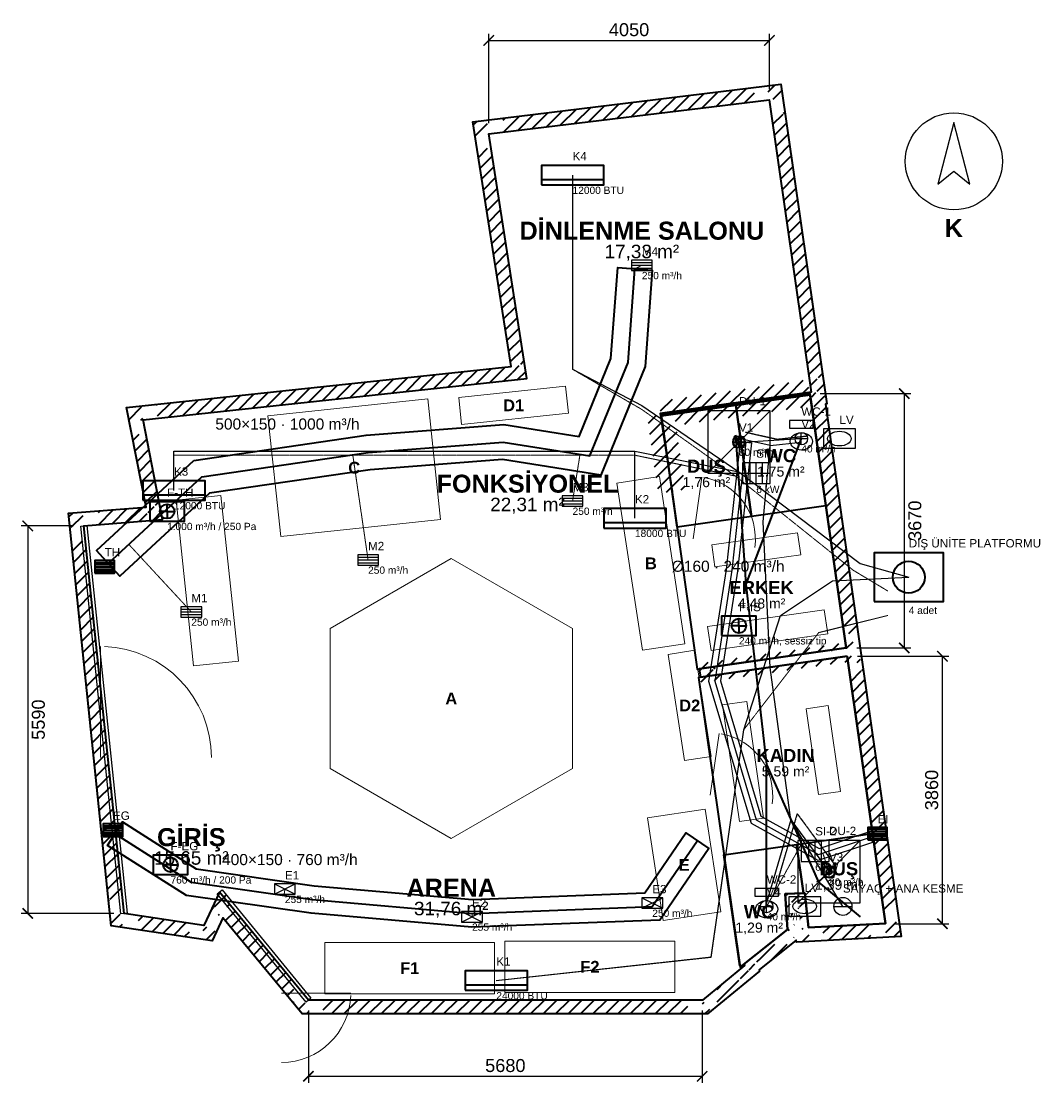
# Model space of a CAD drawing. Header units: millimetres. Extents: x -904 to 13833, y -1194 to 14122.
import ezdxf
from ezdxf.enums import TextEntityAlignment as Align

# ---------------------------------------------------------------- set-up
doc = ezdxf.new("R2010")
doc.units = ezdxf.units.MM
doc.linetypes.add('DASHED', pattern=[1.524, 1.27, -0.254])
for name, color, linetype, lineweight in [('A-CEPHE', 5, 'Continuous', 25), ('A-DUVAR-MEVCUT', 8, 'Continuous', 35), ('A-DUVAR-YENI', 1, 'Continuous', 35), ('A-EKIPMAN', 9, 'Continuous', 18), ('A-KAPI', 8, 'Continuous', 18), ('A-MOBILYA', 9, 'Continuous', 18), ('A-YAZI', 8, 'Continuous', 13), ('G-KUZEY', 7, 'Continuous', 25), ('G-OLCU', 7, 'Continuous', 13), ('M-HAVA-BESLEME', 3, 'Continuous', 35), ('M-HAVA-BRANSMAN', 3, 'DASHED', 18), ('M-HAVA-CIHAZ', 2, 'Continuous', 35), ('M-HAVA-EGZOZ', 1, 'Continuous', 35), ('M-HAVA-ISLAK', 6, 'Continuous', 25), ('M-HAVA-MENFEZ', 3, 'Continuous', 25), ('M-KLIMA-BAKIR', 4, 'Continuous', 25), ('M-KLIMA-DIS', 4, 'Continuous', 35), ('M-KLIMA-DRENAJ', 4, 'DASHED', 18), ('M-KLIMA-IC', 4, 'Continuous', 35), ('M-SIHHI-CIHAZ', 8, 'Continuous', 25), ('M-SIHHI-PIS', 8, 'Continuous', 35), ('M-SIHHI-SICAK', 30, 'DASHED', 25), ('M-SIHHI-TEMIZ', 5, 'Continuous', 25), ('M-YAZI', 7, 'Continuous', 13)]:
    doc.layers.add(name, color=color, linetype=linetype, lineweight=lineweight)
doc.styles.add('GYM', font='arial.ttf')
doc.styles.add('GYM-B', font='arialbd.ttf')
doc.dimstyles.new('GYM-75', dxfattribs={"dimscale": 75, "dimtxt": 2.5, "dimasz": 2, "dimexe": 1.25, "dimexo": 2, "dimgap": 0.8, "dimtad": 1, "dimdec": 0, "dimtxsty": 'GYM', "dimblk": 'ARCHTICK', "dimcen": 2.5, "dimclrt": 7, "dimazin": 3, "dimtfac": 1, "dimtmove": 0, "dimatfit": 3})

# ---------------------------------------------------------------- blocks, each defined once
blk = doc.blocks.new('G_KUZEY')
blk.add_lwpolyline([(0, 560), (-230, -330), (0, -140), (230, -330)], close=True)
blk.add_circle((0, 0), 700)
at = {"style": 'GYM-B'}
blk.add_text('K', height=260, dxfattribs=at).set_placement((0, -960), align=Align.MIDDLE_CENTER)
blk = doc.blocks.new('_ARCHTICK')
at = {"color": 0, "linetype": 'BYBLOCK', "const_width": 0.15}
blk.add_lwpolyline([(-0.5, -0.5), (0.5, 0.5)], dxfattribs=at)
blk = doc.blocks.new('M_MENFEZ_BESLEME')
for p, q in [((-150, 40), (150, 40)), ((-150, 0), (150, 0)), ((-150, -40), (150, -40))]:
    blk.add_line(p, q)
blk.add_lwpolyline([(-150, -75), (150, -75), (150, 75), (-150, 75)], close=True)
at = {"style": 'GYM'}
for tag, p, height in [('KOD', (0, 140), 120), ('DEBI', (0, -200), 105)]:
    blk.add_attdef(tag, p, '', height=height, dxfattribs=at)
blk = doc.blocks.new('M_MENFEZ_EGZOZ')
for p, q in [((-150, -75), (150, 75)), ((-150, 75), (150, -75))]:
    blk.add_line(p, q)
blk.add_lwpolyline([(-150, -75), (150, -75), (150, 75), (-150, 75)], close=True)
at = {"style": 'GYM'}
for tag, p, height in [('KOD', (0, 140), 120), ('DEBI', (0, -200), 105)]:
    blk.add_attdef(tag, p, '', height=height, dxfattribs=at)
blk = doc.blocks.new('M_VALF')
for p, q in [((-90, 0), (90, 0)), ((0, -90), (0, 90))]:
    blk.add_line(p, q)
blk.add_circle((0, 0), 90)
at = {"style": 'GYM'}
for tag, p, height in [('KOD', (0, 150), 120), ('DEBI', (0, -200), 105)]:
    blk.add_attdef(tag, p, '', height=height, dxfattribs=at)
blk = doc.blocks.new('M_FAN')
for q in [(-105, 0), (0, 105), (105, 0), (0, -105)]:
    blk.add_line((0, 0), q)
blk.add_lwpolyline([(-250, -140), (250, -140), (250, 140), (-250, 140)], close=True)
blk.add_circle((0, 0), 105)
at = {"style": 'GYM'}
for tag, p, height in [('KOD', (0, 210), 120), ('TANIM', (0, -270), 105)]:
    blk.add_attdef(tag, p, '', height=height, dxfattribs=at)
blk = doc.blocks.new('M_PANJUR')
for p, q in [((-140, 64), (140, 64)), ((-140, 32), (140, 32)), ((-140, 0), (140, 0)), ((-140, -32), (140, -32)), ((-140, -64), (140, -64))]:
    blk.add_line(p, q)
blk.add_lwpolyline([(-140, -90), (140, -90), (140, 90), (-140, 90)], close=True)
at = {"style": 'GYM'}
blk.add_attdef('KOD', (0, 150), '', height=120, dxfattribs=at)
blk = doc.blocks.new('M_KLIMA_IC')
blk.add_line((-450, -60), (450, -60))
blk.add_lwpolyline([(-450, -140), (450, -140), (450, 140), (-450, 140)], close=True)
at = {"style": 'GYM'}
for tag, p, height in [('KOD', (0, 215), 120), ('KAPASITE', (0, -270), 105)]:
    blk.add_attdef(tag, p, '', height=height, dxfattribs=at)
blk = doc.blocks.new('M_KLIMA_DIS')
blk.add_lwpolyline([(-500, -350), (500, -350), (500, 350), (-500, 350)], close=True)
blk.add_circle((0, 0), 230)
at = {"style": 'GYM'}
for tag, p, height in [('KOD', (0, 430), 120), ('ADET', (0, -530), 105)]:
    blk.add_attdef(tag, p, '', height=height, dxfattribs=at)
blk = doc.blocks.new('M_KLOZET')
blk.add_lwpolyline([(-170, 150), (170, 150), (170, 260), (-170, 260)], close=True)
blk.add_ellipse((0, -40), major_axis=(160, 0), ratio=0.78)
at = {"style": 'GYM'}
blk.add_attdef('KOD', (0, 330), '', height=120, dxfattribs=at)
blk = doc.blocks.new('M_LAVABO')
blk.add_lwpolyline([(-230, -140), (230, -140), (230, 140), (-230, 140)], close=True)
blk.add_ellipse((0, 0), major_axis=(170, 0), ratio=0.62)
at = {"style": 'GYM'}
blk.add_attdef('KOD', (0, 210), '', height=120, dxfattribs=at)
blk = doc.blocks.new('M_DUS')
blk.add_line((-450, -450), (450, 450))
blk.add_lwpolyline([(-450, -450), (450, -450), (450, 450), (-450, 450)], close=True)
blk.add_circle((0, 0), 80)
at = {"style": 'GYM'}
blk.add_attdef('KOD', (0, 530), '', height=120, dxfattribs=at)
blk = doc.blocks.new('M_SUZGEC')
blk.add_lwpolyline([(-75, -75), (75, -75), (75, 75), (-75, 75)], close=True)
blk.add_circle((0, 0), 42)
blk = doc.blocks.new('M_ISITICI')
for p, q in [((-90, -150), (-90, 150)), ((0, -150), (0, 150)), ((90, -150), (90, 150))]:
    blk.add_line(p, q)
blk.add_lwpolyline([(-200, -150), (200, -150), (200, 150), (-200, 150)], close=True)
at = {"style": 'GYM'}
for tag, p, height in [('KOD', (0, 225), 120), ('GUC', (0, -285), 105)]:
    blk.add_attdef(tag, p, '', height=height, dxfattribs=at)
blk = doc.blocks.new('M_SAYAC')
blk.add_line((-130, 0), (130, 0))
blk.add_circle((0, 0), 130)
at = {"style": 'GYM'}
blk.add_attdef('KOD', (0, 200), '', height=120, dxfattribs=at)

msp = doc.modelspace()

# ---------------------------------------------------------------- hatches: boundary and pattern name
at = {"layer": 'A-DUVAR-MEVCUT'}
h = msp.add_hatch(dxfattribs=at)
h.set_pattern_fill('ANSI31', scale=40)
h.paths.add_polyline_path([(11012, 4959), (11563, 1104), (11761, 1132.3), (11210, 4987.3)])
h.paths.add_polyline_path([(11353, 1093), (11563, 1104), (11533, 1314), (11735, 1314), (11773, 1048.3), (11773, 914.7), (11377.4, 894), (11353, 894)])
h.paths.add_polyline_path([(11563, 1104), (10456, 1046), (10466.5, 846.3), (11573.5, 904.3)])
h.paths.add_polyline_path([(10432.3, 1256), (10456, 1046), (10666, 1057), (10666, 856.7), (10278.4, 836.4), (10275.5, 862.3), (10246, 838.7), (10246, 1256)])
h.paths.add_polyline_path([(10456, 1046), (10400, 1542), (10201.3, 1519.6), (10257.3, 1023.6)])
h.paths.add_polyline_path([(10190, 1332), (10190, 1534.6), (10400, 1542), (10423.7, 1332)])
h.paths.add_polyline_path([(10400, 1542), (10116, 1532), (10123, 1332.1), (10407, 1342.1)])
h.paths.add_polyline_path([(10326, 1322), (10129.9, 1322), (10116, 1532), (10326, 1539.4)])
h.paths.add_polyline_path([(10116, 1532), (10150, 1018), (10349.6, 1031.2), (10315.6, 1545.2)])
h.paths.add_polyline_path([(9940, 850.4), (10150, 1018), (10136.1, 1228), (10360, 1228), (10360, 840.7), (10278.4, 836.4), (10275.5, 862.3), (10207.5, 808), (9940, 808)])
h.paths.add_polyline_path([(10150, 1018), (9527.5, 521.1), (9652.2, 364.8), (10274.8, 861.7)])
h.paths.add_polyline_path([(9317.5, 322.8), (9531, 498), (9527.5, 521.1), (9737.5, 688.7), (9737.5, 408.7), (9618.5, 311.1), (9317.5, 311.1)])
h.paths.add_polyline_path([(9527.5, 521.1), (9531, 498), (9728.7, 528.2), (9725.2, 551.3)])
h.paths.add_polyline_path([(9321, 325.7), (9531, 498), (9527.5, 521.1), (9741, 691.5), (9741, 411.6), (9590.4, 288), (9321, 288)])
h.paths.add_polyline_path([(9531, 498), (8924, 0), (9050.9, -154.6), (9657.9, 343.4)])
h.paths.add_polyline_path([(9134, -86.4), (8995.5, -200), (8714, -200), (8714, 0), (8924, 0), (9134, 172.3)])
h.paths.add_polyline_path([(8924, 0), (3241, 0), (3241, -200), (8924, -200)])
h.paths.add_polyline_path([(3067.6, 210), (3241, 0), (3451, 0), (3451, -200), (3146.8, -200), (3031, -59.8), (3031, 210)])
h.paths.add_polyline_path([(3241, 0), (1957, 1555), (1802.8, 1427.7), (3086.8, -127.3)])
h.paths.add_polyline_path([(1858.6, 1345), (1957, 1555), (2130.4, 1345)])
h.paths.add_polyline_path([(1957, 1555), (1732, 1075), (1913.1, 990.1), (2138.1, 1470.1)])
h.paths.add_polyline_path([(1522, 904.1), (1522, 1106.3), (1732, 1075), (1830.4, 1285), (1942, 1285), (1942, 1051.8), (1854.4, 865), (1784.2, 865)])
h.paths.add_polyline_path([(1732, 1075), (579, 1247), (549.5, 1049.2), (1702.5, 877.2)])
h.paths.add_polyline_path([(557.3, 1457), (579, 1247), (789, 1215.7), (789, 1037), (631.2, 1037), (396, 1072.1), (369, 1333.3), (369, 1457)])
h.paths.add_polyline_path([(579, 1247), (0, 6840), (-198.9, 6819.4), (380.1, 1226.4)])
h.paths.add_polyline_path([(210, 6856.8), (0, 6840), (21.7, 6630), (-179.3, 6630), (-210, 6926.3), (-210, 7023.8), (116.8, 7050), (210, 7050)])
h.paths.add_polyline_path([(0, 6840), (1136, 6931), (1120, 7130.4), (-16, 7039.4)])
h.paths.add_polyline_path([(1094.8, 7141), (1136, 6931), (926, 6914.2), (926, 7141)])
h.paths.add_polyline_path([(1136, 6931), (853, 8372), (656.7, 8333.5), (939.7, 6892.5)])
h.paths.add_polyline_path([(1063, 8394.5), (853, 8372), (894.2, 8162), (690.4, 8162), (643, 8403.5), (643, 8550.7), (935.7, 8582), (1063, 8582)])
h.paths.add_polyline_path([(853, 8372), (6392, 8965), (6370.7, 9163.9), (831.7, 8570.9)])
h.paths.add_polyline_path([(6359.2, 9175), (6392, 8965), (6182, 8942.5), (6182, 9175)])
h.paths.add_polyline_path([(6392, 8965), (5840, 12499), (5642.4, 12468.1), (6194.4, 8934.1)])
h.paths.add_polyline_path([(6050, 12524.5), (5840, 12499), (5872.8, 12289), (5670.4, 12289), (5630, 12547.5), (5630, 12675), (5910.3, 12709), (6050, 12709)])
h.paths.add_polyline_path([(5840, 12499), (9885, 12990), (9860.9, 13188.5), (5815.9, 12697.5)])
h.paths.add_polyline_path([(9915.2, 12780), (9885, 12990), (9675, 12964.5), (9675, 13166), (9955.3, 13200), (10056.9, 13200), (10095, 12934.7), (10095, 12780)])
h.paths.add_polyline_path([(9885, 12990), (10491, 8771), (10689, 8799.4), (10083, 13018.4)])
h.paths.add_polyline_path([(10500.3, 8561), (10473, 8753), (10281, 8725.3), (10281, 8741.2), (10491, 8771), (10460.8, 8981), (10662.9, 8981), (10701, 8715.7), (10701, 8598.8), (10697.1, 8598.2), (10701, 8570.5), (10701, 8561)])
h.paths.add_polyline_path([(10491, 8771), (8314, 8462), (8342.1, 8264), (10519.1, 8573)])
h.paths.add_polyline_path([(8524, 8472.1), (8329, 8444), (8356.2, 8252), (8346.1, 8252), (8314, 8462), (8524, 8491.8)])
h.paths.add_polyline_path([(8314, 8462), (8485.6, 7338.9), (8683.3, 7369.1), (8511.7, 8492.2)])
h.paths.add_polyline_path([(8455.9, 7548.9), (8485.6, 7338.9), (8453.5, 7548.9)])
h.paths.add_polyline_path([(8485.6, 7338.9), (8329, 8444), (8131, 8415.9), (8287.6, 7310.9)])
h.paths.add_polyline_path([(8539, 8474.3), (8329, 8444), (8358.8, 8234), (8348.8, 8234), (8314, 8462), (8539, 8493.9)])
h.paths.add_polyline_path([(8329, 8444), (10473, 8753), (10444.5, 8951), (8300.5, 8642)])
h.paths.add_polyline_path([(10502.9, 8543), (10473, 8753), (10263, 8722.7), (10263, 8738.6), (10491, 8771), (10463.4, 8963), (10665.5, 8963), (10683, 8841), (10683, 8543)])
h.paths.add_polyline_path([(10473, 8753), (10996, 5080), (11194, 5108.2), (10671, 8781.2)])
h.paths.add_polyline_path([(11024.7, 4870), (11012, 4959), (10786, 4926.8), (10786, 5050.2), (10996, 5080), (10966.1, 5290), (11168.1, 5290), (11206, 5023.9), (11206, 4870)])
h.paths.add_polyline_path([(10996, 5080), (8876.8, 4779), (8904.9, 4580.9), (11024.1, 4882)])
h.paths.add_polyline_path([(9086.8, 4685.1), (8895.3, 4657.9), (8876.8, 4779), (9086.8, 4808.8)])
h.paths.add_polyline_path([(8876.8, 4779), (8895.3, 4657.9), (9093, 4688.1), (9074.5, 4809.2)])
h.paths.add_polyline_path([(9105.3, 4687.8), (8895.3, 4657.9), (8876.8, 4779), (9105.3, 4811.4)])
h.paths.add_polyline_path([(8895.3, 4657.9), (11012, 4959), (10983.8, 5157), (8867.1, 4855.9)])
h.paths.add_polyline_path([(11042, 4749), (11012, 4959), (10802, 4929.1), (10802, 5052.4), (10996, 5080), (10983.3, 5169), (11185.3, 5169), (11222, 4911.6), (11222, 4910.1), (11221, 4910), (11222, 4903.3), (11222, 4749)])

# ---------------------------------------------------------------- linework, layer by layer
at = {"layer": 'A-CEPHE'}
for points in [[(-44.8, 6835.4), (44.8, 6844.6), (624.8, 1254.6), (535.2, 1245.4)], [(3274.8, 28.5), (3205.2, -28.5), (1925.2, 1531.5), (1994.8, 1588.5)]]:
    msp.add_lwpolyline(points, close=True, dxfattribs=at)
at = {"layer": 'A-DUVAR-MEVCUT'}
for points in [[(11221, 4910), (11791.9, 915.7), (10278.4, 836.4), (10275.5, 862.3), (9742.7, 436.9), (9745.9, 415.6), (8995.5, -200), (3146.8, -200), (2004, 1184), (1849.9, 855.2), (396, 1072.1), (-220, 7023), (896.5, 7112.5), (614.7, 8547.6), (6162, 9141.5), (5610.5, 12672.6), (10055.1, 13212.1), (10717.5, 8601.1), (10697.1, 8598.2), (11222.2, 4910.1)], [(11012, 4959), (11563, 1104), (10456, 1046), (10400, 1542), (10116, 1532), (10150, 1018), (9527.5, 521.1), (9531, 498), (8924, 0), (3241, 0), (1957, 1555), (1732, 1075), (579, 1247), (0, 6840), (1136, 6931), (853, 8372), (6392, 8965), (5840, 12499), (9885, 12990), (10491, 8771), (8314, 8462), (8485.6, 7338.9), (8329, 8444), (10473, 8753), (10996, 5080), (8876.8, 4779), (8895.3, 4657.9)]]:
    msp.add_lwpolyline(points, close=True, dxfattribs=at)
at = {"layer": 'A-DUVAR-YENI'}
for points in [[(10473, 8753), (8329, 8444), (8849, 4775), (10996, 5080)], [(10475.8, 8733.2), (10704.2, 7129.4), (9632.7, 6976.8), (9404.3, 8580.6)], [(9403.3, 8580.5), (9631.7, 6976.7), (8558.6, 6823.9), (8331.3, 8427.8)], [(11012, 4959), (8868, 4654), (9466, 472), (10150, 1018), (10116, 1532), (10400, 1542), (10456, 1046), (11563, 1104)], [(11377.5, 2402), (11563, 1104), (10456, 1046), (10400, 1542), (10381.8, 1541.4), (10281.1, 2245.2)], [(10280.1, 2245.1), (10380.8, 1541.3), (10116, 1532), (10150, 1018), (9496.8, 496.6), (9463.2, 491.8), (9233.9, 2095.5)]]:
    msp.add_lwpolyline(points, close=True, dxfattribs=at)
at = {"layer": 'A-EKIPMAN'}
for points in [[(6991.3, 8468.5), (6949.9, 8856.3), (5408.7, 8691.5), (5450.1, 8303.7)], [(4960.5, 8673.3), (2653.6, 8426.8), (2839.5, 6686.7), (5146.4, 6933.2)], [(8301.9, 7552.9), (7689, 7459.1), (8058.1, 5047.1), (8671, 5140.9)], [(5300, 6369.9), (3550.7, 5359.9), (3550.7, 3340.1), (5300, 2330.1), (7049.3, 3340.1), (7049.3, 5359.9)], [(8815.5, 5045.6), (8430, 4986.6), (8664.5, 3454.4), (9050, 3513.4)], [(9188.6, 1272.2), (8961.7, 2754.9), (8131.4, 2627.8), (8358.3, 1145.1)], [(5925, 90), (5925, 830), (3475, 830), (3475, 90)], [(8525, 110), (8525, 850), (6075, 850), (6075, 110)]]:
    msp.add_lwpolyline(points, close=True, dxfattribs=at)
at = {"layer": 'A-KAPI'}
for p, q in [((8787.4, 6654.4), (8912.6, 7545.6)), ((240, 3500), (240, 5100)), ((9037.4, 2954.4), (9162.6, 3845.6)), ((2850, 100), (3850, 100))]:
    msp.add_line(p, q, dxfattribs=at)
for centre, radius, start, end in [((8787.4, 6654.4), 900, -8, 80), ((240, 3500), 1600, 0, 88), ((9037.4, 2954.4), 900, -8, 80), ((2850, 100), 1000, -90, -2)]:
    msp.add_arc(centre, radius, start, end, dxfattribs=at)
at = {"layer": 'A-MOBILYA'}
for points in [[(1977.8, 7277.4), (1331.3, 7209.5), (1582.2, 4822.6), (2228.7, 4890.5)], [(9058.5, 6566.5), (9103.5, 6249.7), (10341, 6425.5), (10296, 6742.3)], [(8998.1, 5391.3), (9047.4, 5044.8), (10730.5, 5283.9), (10681.2, 5630.4)], [(9561.8, 4306.6), (9215.3, 4257), (9456, 2574.1), (9802.5, 2623.7)], [(10737, 4247.3), (10420.3, 4202), (10597.2, 2964.6), (10914, 3009.9)]]:
    msp.add_lwpolyline(points, close=True, dxfattribs=at)
at = {"layer": 'M-HAVA-BESLEME'}
msp.add_lwpolyline([(1587.1, 7786.2), (4072.3, 8148.6), (6060.3, 8301.5), (7143.4, 8128.2), (7603.6, 9257.8), (7700.7, 10568.5), (8199.3, 10531.5), (8096.4, 9142.2), (7456.6, 7571.8), (6039.7, 7798.5), (4127.7, 7651.4), (1812.9, 7313.8), (519.9, 6116.6), (180.1, 6483.4)], close=True, dxfattribs=at)
msp.add_lwpolyline([(350, 6300), (1700, 7550), (4100, 7900), (6050, 8050), (7300, 7850), (7850, 9200), (7950, 10550)], dxfattribs=at)
at = {"layer": 'M-HAVA-BRANSMAN'}
for p, q in [((7950, 10550), (8050, 10600)), ((9548.8, 8039.3), (9450, 8050)), ((9550, 8050), (10350, 8100)), ((3878.7, 7867.7), (4100, 6350)), ((7157.6, 7872.8), (7050, 7200)), ((647.1, 6575.1), (1550, 5600)), ((10345.3, 2241.5), (9850, 1350)), ((10660, 2120), (10750, 1850)), ((2887, 1509), (2900, 1600)), ((8223.3, 1384.1), (8200, 1400)), ((5600, 1250), (5600, 1200))]:
    msp.add_line(p, q, dxfattribs=at)
at = {"layer": 'M-HAVA-EGZOZ'}
msp.add_lwpolyline([(1621, 1891.9), (3322.8, 1648.8), (5604.8, 1450.3), (8091.8, 1546), (8684.9, 2412.9), (9015.1, 2187.1), (8308.2, 1154), (5595.2, 1049.7), (3277.2, 1251.2), (1479, 1508.1), (342.6, 2231.3), (557.4, 2568.7)], close=True, dxfattribs=at)
msp.add_lwpolyline([(450, 2400), (1550, 1700), (3300, 1450), (5600, 1250), (8200, 1350), (8850, 2300)], dxfattribs=at)
at = {"layer": 'M-HAVA-ISLAK'}
msp.add_lwpolyline([(9429.3, 6189.5), (9181.8, 4605.6), (9767.3, 2654.1), (10608.1, 2187), (11324.7, 2425.9), (11375.3, 2274.1), (10591.9, 2013), (9632.7, 2545.9), (9018.2, 4594.4), (9270.7, 6210.5), (9470.5, 8058.6), (9629.5, 8041.4)], close=True, dxfattribs=at)
msp.add_lwpolyline([(9550, 8050), (9350, 6200), (9100, 4600), (9700, 2600), (10600, 2100), (11350, 2350)], dxfattribs=at)
at = {"layer": 'M-KLIMA-BAKIR'}
for points in [[(7050, 11900), (7050, 9100), (8050, 8580), (9450, 7620), (11200, 6300), (11900, 6100)], [(1300, 7350), (1300, 7920), (5950, 7920), (7950, 7920), (9450, 7620), (11200, 6300), (11900, 6100)], [(7950, 6950), (7950, 7920), (9450, 7620), (11200, 6300), (11900, 6100)], [(5950, 280), (9050, 620), (9520, 3900), (10050, 5550), (10800, 6050), (11900, 6100)]]:
    msp.add_lwpolyline(points, dxfattribs=at)
at = {"layer": 'M-KLIMA-DRENAJ'}
for points in [[(7050, 11900), (7050, 9100), (8050, 8520), (9400, 7560), (11100, 6200), (11600, 5900)], [(1300, 7350), (1300, 7860), (5950, 7860), (7950, 7860), (9400, 7560), (11100, 6200), (11600, 5900)], [(7950, 6950), (7950, 7860), (9400, 7560), (11100, 6200), (11600, 5900)], [(5950, 280), (9050, 620), (9520, 3900), (10600, 5300), (11600, 5550)]]:
    msp.add_lwpolyline(points, dxfattribs=at)
at = {"layer": 'M-SIHHI-PIS'}
for points in [[(9400, 8150), (9550, 6000), (9850, 3400), (10600, 1700), (11200, 1200)], [(9450, 8050), (9400, 8150)], [(10350, 8100), (9550, 6000)], [(9850, 1350), (9850, 3400)], [(10750, 1850), (10600, 1700)]]:
    msp.add_lwpolyline(points, dxfattribs=at)
at = {"layer": 'M-SIHHI-SICAK'}
for points in [[(9990, 8090), (9540, 8190)], [(9990, 8090), (10440, 8140)], [(10290, 2690), (9940, 1490)], [(10290, 2690), (10840, 1940)]]:
    msp.add_lwpolyline(points, dxfattribs=at)
at = {"layer": 'M-SIHHI-TEMIZ'}
for points in [[(9900, 8000), (9450, 8100)], [(10950, 1350), (10200, 2600), (9900, 4800), (9800, 6900), (9900, 8000)], [(9900, 8000), (10350, 8050)], [(10200, 2600), (9850, 1400)], [(10200, 2600), (10750, 1850)]]:
    msp.add_lwpolyline(points, dxfattribs=at)

# ---------------------------------------------------------------- block references
at = {"layer": 'G-KUZEY'}
msp.add_blockref('G_KUZEY', (12550, 12100), dxfattribs=at)
at = {"layer": 'M-HAVA-CIHAZ'}
for name, p, values in [('M_FAN', (1200, 7050), {'KOD': 'F-TH', 'TANIM': '1.000 m³/h / 250 Pa'}), ('M_PANJUR', (300, 6250), {'KOD': 'TH'}), ('M_FAN', (9450, 5400), {'KOD': 'F-IS', 'TANIM': '240 m³/h, sessiz tip'}), ('M_PANJUR', (420, 2450), {'KOD': 'EG'}), ('M_PANJUR', (11450, 2400), {'KOD': 'EI'}), ('M_FAN', (1250, 1950), {'KOD': 'F-EG', 'TANIM': '760 m³/h / 200 Pa'})]:
    msp.add_blockref(name, p, dxfattribs=at).add_auto_attribs(values)
at = {"layer": 'M-HAVA-MENFEZ'}
for name, p, values in [('M_MENFEZ_BESLEME', (8050, 10600), {'KOD': 'M4', 'DEBI': '250 m³/h'}), ('M_VALF', (9450, 8050), {'KOD': 'V1', 'DEBI': '80 m³/h'}), ('M_VALF', (10350, 8100), {'KOD': 'V2', 'DEBI': '40 m³/h'}), ('M_MENFEZ_BESLEME', (7050, 7200), {'KOD': 'M3', 'DEBI': '250 m³/h'}), ('M_MENFEZ_BESLEME', (4100, 6350), {'KOD': 'M2', 'DEBI': '250 m³/h'}), ('M_MENFEZ_BESLEME', (1550, 5600), {'KOD': 'M1', 'DEBI': '250 m³/h'}), ('M_VALF', (10750, 1850), {'KOD': 'V3', 'DEBI': '80 m³/h'}), ('M_MENFEZ_EGZOZ', (2900, 1600), {'KOD': 'E1', 'DEBI': '255 m³/h'}), ('M_MENFEZ_EGZOZ', (8200, 1400), {'KOD': 'E3', 'DEBI': '250 m³/h'}), ('M_VALF', (9850, 1350), {'KOD': 'V4', 'DEBI': '40 m³/h'}), ('M_MENFEZ_EGZOZ', (5600, 1200), {'KOD': 'E2', 'DEBI': '255 m³/h'})]:
    msp.add_blockref(name, p, dxfattribs=at).add_auto_attribs(values)
at = {"layer": 'M-KLIMA-DIS'}
msp.add_blockref('M_KLIMA_DIS', (11900, 6100), dxfattribs=at).add_auto_attribs({'KOD': 'DIŞ ÜNİTE PLATFORMU', 'ADET': '4 adet'})
at = {"layer": 'M-KLIMA-IC'}
for p, values in [((7050, 11900), {'KOD': 'K4', 'KAPASITE': '12000 BTU'}), ((1300, 7350), {'KOD': 'K3', 'KAPASITE': '12000 BTU'}), ((7950, 6950), {'KOD': 'K2', 'KAPASITE': '18000 BTU'}), ((5950, 280), {'KOD': 'K1', 'KAPASITE': '24000 BTU'})]:
    msp.add_blockref('M_KLIMA_IC', p, dxfattribs=at).add_auto_attribs(values)
at = {"layer": 'M-SIHHI-CIHAZ'}
for name, p, values in [('M_DUS', (9450, 8050), {'KOD': 'DU-1'}), ('M_KLOZET', (10350, 8100), {'KOD': 'WC-1'}), ('M_LAVABO', (10900, 8100), {'KOD': 'LV'}), ('M_ISITICI', (9700, 7600), {'KOD': 'SI-1', 'GUC': '6 kW'}), ('M_DUS', (10750, 1850), {'KOD': 'DU-2'}), ('M_ISITICI', (10550, 2150), {'KOD': 'SI-2', 'GUC': '6 kW'}), ('M_KLOZET', (9850, 1350), {'KOD': 'WC-2'}), ('M_LAVABO', (10400, 1350), {'KOD': 'LV'})]:
    msp.add_blockref(name, p, dxfattribs=at).add_auto_attribs(values)
for p in [(9450, 8050), (10750, 1850)]:
    msp.add_blockref('M_SUZGEC', p, dxfattribs=at)
at = {"layer": 'M-SIHHI-TEMIZ'}
msp.add_blockref('M_SAYAC', (10950, 1350), dxfattribs=at).add_auto_attribs({'KOD': 'SAYAÇ + ANA KESME'})

# ---------------------------------------------------------------- texts
at = {"layer": 'A-EKIPMAN', "style": 'GYM-B'}
for s, p in [('D1', (6200, 8580)), ('C', (3900, 7680)), ('B', (8180, 6300)), ('A', (5300, 4350)), ('D2', (8740, 4250)), ('E', (8660, 1950)), ('F1', (4700, 460)), ('F2', (7300, 480))]:
    msp.add_text(s, height=170, dxfattribs=at).set_placement(p, align=Align.MIDDLE_CENTER)
at = {"layer": 'A-YAZI'}
for s, height, style, p in [('DİNLENME SALONU', 260, 'GYM-B', (8050, 11100)), ('17,33 m²', 195, 'GYM', (8050, 10800)), ('DUŞ', 190, 'GYM-B', (8981.2, 7702.2)), ('WC', 190, 'GYM-B', (10054.2, 7855)), ('1,75 m²', 145, 'GYM', (10054.2, 7625)), ('FONKSİYONEL', 260, 'GYM-B', (6400, 7450)), ('1,76 m²', 145, 'GYM', (8981.2, 7472.2)), ('22,31 m²', 195, 'GYM', (6400, 7150)), ('ERKEK', 190, 'GYM-B', (9777.1, 5951.4)), ('4,48 m²', 145, 'GYM', (9777.1, 5721.4)), ('KADIN', 190, 'GYM-B', (10122.7, 3528.5)), ('5,59 m²', 145, 'GYM', (10122.7, 3298.5)), ('GİRİŞ', 260, 'GYM-B', (1550, 2350)), ('15,65 m²', 195, 'GYM', (1550, 2050)), ('DUŞ', 190, 'GYM-B', (10890.8, 1893.6)), ('ARENA', 260, 'GYM-B', (5300, 1620)), ('1,39 m²', 145, 'GYM', (10890.8, 1663.6)), ('31,76 m²', 195, 'GYM', (5300, 1320)), ('WC', 190, 'GYM-B', (9742.1, 1275)), ('1,29 m²', 145, 'GYM', (9742.1, 1045))]:
    msp.add_text(s, height=height, dxfattribs=dict(at, style=style)).set_placement(p, align=Align.MIDDLE_CENTER)
at = {"layer": 'M-YAZI', "style": 'GYM'}
for s, p in [('500×150 · 1000 m³/h', (2936.6, 8310.3)), ('Ø160 · 240 m³/h', (9295.1, 6258.5)), ('400×150 · 760 m³/h', (2971.7, 2026.9))]:
    msp.add_text(s, height=160, dxfattribs=at).set_placement(p, align=Align.MIDDLE_CENTER)

# ---------------------------------------------------------------- dimensions: what is measured, and where the dimension line sits
at = {"layer": 'G-OLCU'}
for base, p1, p2 in [((5840, 13845), (5840, 12500), (9890, 12990)), ((3240, -1100), (3240, 0), (8920, 0))]:
    msp.add_linear_dim(base=base, p1=p1, p2=p2, dimstyle='GYM-75', dxfattribs=at).render()
for base, p1, p2 in [((11835, 8750), (10470, 8750), (11000, 5080)), ((-810, 6840), (0, 6840), (580, 1250)), ((12385, 1100), (11560, 1100), (11010, 4960))]:
    msp.add_linear_dim(base=base, p1=p1, p2=p2, angle=90, dimstyle='GYM-75', dxfattribs=at).render()

doc.saveas('drawing.dxf')
